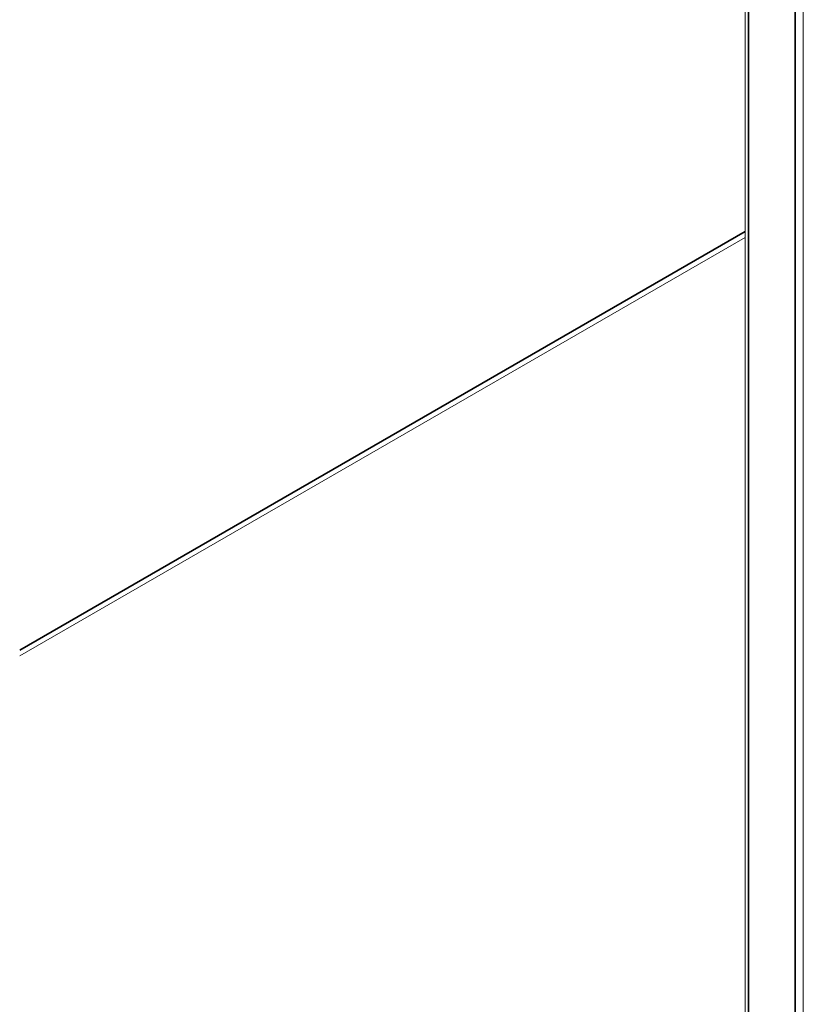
# Model space of a CAD drawing. Header units: millimetres. Extents: x 4 to 1188, y 1 to 840.
# Tile 123 of 256: x 967 to 992, y 149 to 180. Entities that reach past the tile are written whole.
import ezdxf

# ---------------------------------------------------------------- set-up
doc = ezdxf.new("R2010")
doc.units = ezdxf.units.MM
doc.layers.add('1', color=7, linetype='Continuous')

msp = doc.modelspace()

# ---------------------------------------------------------------- linework, layer by layer
at = {"layer": '1', "color": 154, "linetype": 'Continuous', "lineweight": 13}
for p, q in [((992.2281, 187.5564), (992.2281, 103.0536)), ((990.3853, 182.7717), (990.3853, 104.3662)), ((967.4544, 159.5772), (990.385, 172.8124))]:
    msp.add_line(p, q, dxfattribs=at)
at = {"layer": '1', "color": 154, "linetype": 'Continuous', "lineweight": 35}
for p, q in [((990.4946, 182.6193), (990.4946, 104.2138)), ((991.9748, 103.2177), (991.9748, 181.8409)), ((967.4544, 159.7576), (990.3851, 172.9928))]:
    msp.add_line(p, q, dxfattribs=at)

doc.saveas('drawing.dxf')
